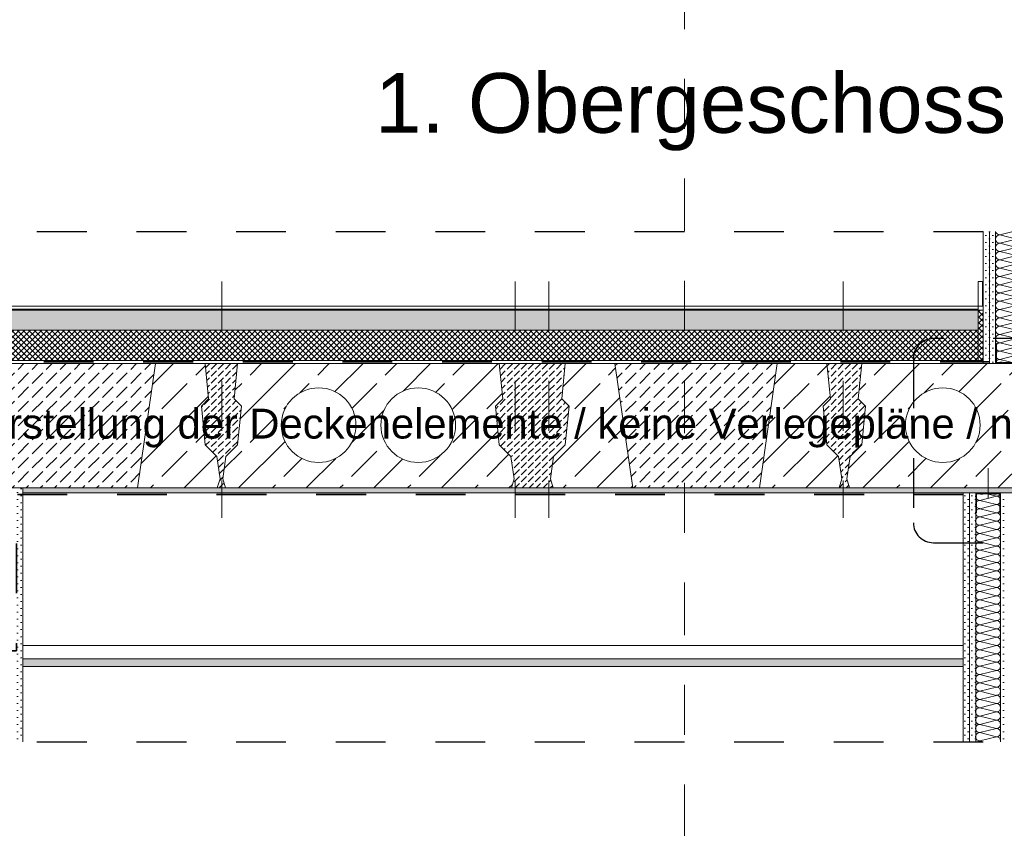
# Model space of a CAD drawing. Header units: metres. Extents: x 39.6 to 62.6, y -3.3 to 8.
# Tile 5 of 48: x 42.4 to 44.4, y 2.3 to 3.9. Entities that reach past the tile are written whole.
import ezdxf

# ---------------------------------------------------------------- set-up
doc = ezdxf.new("R2010")
doc.units = ezdxf.units.M
doc.header["$MEASUREMENT"] = 0
for name, pattern in [('Achse', [0.08, 0.04, -0.02, 0, -0.02]), ('Punktlinie eng', [0.015, 0.005, -0.01]), ('Schnittlinie', [0.12, 0.06, -0.03, 0, -0.03]), ('Strichlinie doppelt', [0.218722, 0.105833, -0.042333, 0.028222, -0.042333]), ('Strichlinie eng', [0.046, 0.03, -0.016])]:
    doc.linetypes.add(name, pattern=pattern)
for name, color, linetype in [('152 - Bemaßung_ Beschriftung.Ausbau', 7, 'Continuous'), ('208 - Marker.Detail', 7, 'Continuous'), ('301 - Elemente.Linie', 7, 'Continuous'), ('302 - Elemente.Schraffur', 7, 'Continuous'), ('451 - Universal.Achsen Raster', 7, 'Continuous'), ('603 - Struktur.Bodenplatte_ Decke Roh', 7, 'Continuous'), ('605 - Struktur.Wand Innen', 7, 'Continuous'), ('650 - Abdeckung.Fußboden Aufbau', 7, 'Continuous'), ('660 - Unterkonstruktion.Trockenbau', 7, 'Continuous'), ('Neubau_606 - Struktur.Wand Innen Ausbau', 7, 'Continuous'), ('Neubau_651 - Abdeckung.Decke abgehängt_ bekleidet', 7, 'Continuous'), ('Neubau_660 - Unterkonstruktion.Trockenbau', 7, 'Continuous'), ('Neubau_802 - HKLSE.Sanitär', 7, 'Continuous')]:
    doc.layers.add(name, color=color, linetype=linetype)
doc.styles.add('ERSTELLTER_STIL_1', font='txt')
pattern_1 = [(45, (0, 0), (-0.0056568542, 0.0056568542), []), (135, (0, 0), (0.0056568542, 0.0056568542), [])]
pattern_2 = [(45, (0, 0), (-0.0070710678, 0.0070710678), [0, -0.01])]
pattern_3 = [(45, (0, 0), (-0.014142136, 0.014142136), [0.015, -0.005]), (45, (5e-18, 0.014142), (-0.014142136, 0.014142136), [0.015, -0.005])]

# ---------------------------------------------------------------- blocks, each defined once
blk = doc.blocks.new('*X4')
at = {"layer": 'Neubau_606 - Struktur.Wand Innen Ausbau', "color": 1, "linetype": 'Continuous', "lineweight": 5}
for p, q in [((44.3567, 2.9833), (44.33, 2.99)), ((44.3567, 2.9833), (44.3233, 2.975)), ((44.3567, 2.9667), (44.3233, 2.975)), ((44.3567, 2.9667), (44.3233, 2.9583)), ((44.3567, 2.95), (44.3233, 2.9583)), ((44.3567, 2.95), (44.3233, 2.9417)), ((44.3567, 2.9333), (44.3233, 2.9417)), ((44.3567, 2.9333), (44.3233, 2.925)), ((44.3567, 2.9167), (44.3233, 2.925)), ((44.3567, 2.9167), (44.3233, 2.9083)), ((44.3567, 2.9), (44.3233, 2.9083)), ((44.3567, 2.9), (44.3233, 2.8917)), ((44.3567, 2.8833), (44.3233, 2.8917)), ((44.3567, 2.8833), (44.3233, 2.875)), ((44.3567, 2.8667), (44.3233, 2.875)), ((44.3567, 2.8667), (44.3233, 2.8583)), ((44.3567, 2.85), (44.3233, 2.8583)), ((44.3567, 2.85), (44.3233, 2.8417)), ((44.3567, 2.8333), (44.3233, 2.8417)), ((44.3567, 2.8333), (44.3233, 2.825)), ((44.3567, 2.8167), (44.3233, 2.825)), ((44.3567, 2.8167), (44.3233, 2.8083)), ((44.3567, 2.8), (44.3233, 2.8083)), ((44.3567, 2.8), (44.3233, 2.7917)), ((44.3567, 2.7833), (44.3233, 2.7917)), ((44.3567, 2.7833), (44.3233, 2.775)), ((44.3567, 2.7667), (44.3233, 2.775)), ((44.3567, 2.7667), (44.3233, 2.7583)), ((44.3567, 2.75), (44.3233, 2.7583)), ((44.3567, 2.75), (44.3233, 2.7417)), ((44.3567, 2.7333), (44.3233, 2.7417)), ((44.3567, 2.7333), (44.3233, 2.725)), ((44.3567, 2.7167), (44.3233, 2.725)), ((44.3567, 2.7167), (44.3233, 2.7083)), ((44.3567, 2.7), (44.3233, 2.7083)), ((44.3567, 2.7), (44.3233, 2.6917)), ((44.3567, 2.6833), (44.3233, 2.6917)), ((44.3567, 2.6833), (44.3233, 2.675)), ((44.3567, 2.6667), (44.3233, 2.675)), ((44.3567, 2.6667), (44.3233, 2.6583)), ((44.3567, 2.65), (44.3233, 2.6583)), ((44.3567, 2.65), (44.3233, 2.6417)), ((44.3567, 2.6333), (44.3233, 2.6417)), ((44.3567, 2.6333), (44.3233, 2.625)), ((44.3567, 2.6167), (44.3233, 2.625)), ((44.3567, 2.6167), (44.3233, 2.6083)), ((44.3567, 2.6), (44.3233, 2.6083)), ((44.3567, 2.6), (44.3233, 2.5917)), ((44.3567, 2.5833), (44.3233, 2.5917)), ((44.3567, 2.5833), (44.3233, 2.575)), ((44.3567, 2.5667), (44.3233, 2.575)), ((44.3567, 2.5667), (44.3233, 2.5583)), ((44.3567, 2.55), (44.3233, 2.5583)), ((44.3567, 2.55), (44.3233, 2.5417)), ((44.3567, 2.5333), (44.3233, 2.5417)), ((44.3567, 2.5333), (44.3233, 2.525)), ((44.3567, 2.5167), (44.3233, 2.525)), ((44.3567, 2.5167), (44.3233, 2.5083)), ((44.3567, 2.5), (44.3233, 2.5083)), ((44.3567, 2.5), (44.3233, 2.4917)), ((44.33, 2.49), (44.3233, 2.4917))]:
    blk.add_line(p, q, dxfattribs=at)
for centre, start, end in [((44.3233, 2.9833), 126.8821, 180), ((44.3567, 2.9917), 270, 348.4555), ((44.3233, 2.9833), 180, 270), ((44.3233, 2.9667), 90, 180), ((44.3233, 2.9667), 180, 270), ((44.3567, 2.975), 0, 90), ((44.3567, 2.975), 270, 0), ((44.3567, 2.9583), 0, 90), ((44.3233, 2.95), 90, 180), ((44.3233, 2.95), 180, 270), ((44.3567, 2.9583), 270, 0), ((44.3567, 2.9417), 0, 90), ((44.3233, 2.9333), 90, 180), ((44.3233, 2.9333), 180, 270), ((44.3567, 2.9417), 270, 0), ((44.3567, 2.925), 0, 90), ((44.3233, 2.9167), 90, 180), ((44.3233, 2.9167), 180, 270), ((44.3233, 2.9), 90, 180), ((44.3567, 2.925), 270, 0), ((44.3567, 2.9083), 0, 90), ((44.3567, 2.9083), 270, 0), ((44.3233, 2.9), 180, 270), ((44.3233, 2.8833), 90, 180), ((44.3567, 2.8917), 0, 90), ((44.3567, 2.8917), 270, 0), ((44.3233, 2.8833), 180, 270), ((44.3233, 2.8667), 90, 180), ((44.3567, 2.875), 0, 90), ((44.3567, 2.875), 270, 0), ((44.3233, 2.8667), 180, 270), ((44.3233, 2.85), 90, 180), ((44.3233, 2.85), 180, 270), ((44.3567, 2.8583), 0, 90), ((44.3567, 2.8583), 270, 0), ((44.3567, 2.8417), 0, 90), ((44.3233, 2.8333), 90, 180), ((44.3233, 2.8333), 180, 270), ((44.3567, 2.8417), 270, 0), ((44.3567, 2.825), 0, 90), ((44.3233, 2.8167), 90, 180), ((44.3233, 2.8167), 180, 270), ((44.3233, 2.8), 90, 180), ((44.3567, 2.825), 270, 0), ((44.3567, 2.8083), 0, 90), ((44.3567, 2.8083), 270, 0), ((44.3233, 2.8), 180, 270), ((44.3233, 2.7833), 90, 180), ((44.3567, 2.7917), 0, 90), ((44.3567, 2.7917), 270, 0), ((44.3233, 2.7833), 180, 270), ((44.3233, 2.7667), 90, 180), ((44.3567, 2.775), 0, 90), ((44.3567, 2.775), 270, 0), ((44.3233, 2.7667), 180, 270), ((44.3233, 2.75), 90, 180), ((44.3233, 2.75), 180, 270), ((44.3567, 2.7583), 0, 90), ((44.3567, 2.7583), 270, 0), ((44.3567, 2.7417), 0, 90), ((44.3233, 2.7333), 90, 180), ((44.3233, 2.7333), 180, 270), ((44.3567, 2.7417), 270, 0), ((44.3567, 2.725), 0, 90), ((44.3233, 2.7167), 90, 180), ((44.3233, 2.7167), 180, 270), ((44.3567, 2.725), 270, 0), ((44.3567, 2.7083), 0, 90), ((44.3233, 2.7), 90, 180), ((44.3233, 2.7), 180, 270), ((44.3233, 2.6833), 90, 180), ((44.3567, 2.7083), 270, 0), ((44.3567, 2.6917), 0, 90), ((44.3567, 2.6917), 270, 0), ((44.3233, 2.6833), 180, 270), ((44.3233, 2.6667), 90, 180), ((44.3567, 2.675), 0, 90), ((44.3567, 2.675), 270, 0), ((44.3233, 2.6667), 180, 270), ((44.3233, 2.65), 90, 180), ((44.3233, 2.65), 180, 270), ((44.3567, 2.6583), 0, 90), ((44.3567, 2.6583), 270, 0), ((44.3567, 2.6417), 0, 90), ((44.3233, 2.6333), 90, 180), ((44.3233, 2.6333), 180, 270), ((44.3567, 2.6417), 270, 0), ((44.3567, 2.625), 0, 90), ((44.3233, 2.6167), 90, 180), ((44.3233, 2.6167), 180, 270), ((44.3567, 2.625), 270, 0), ((44.3567, 2.6083), 0, 90), ((44.3233, 2.6), 90, 180), ((44.3233, 2.6), 180, 270), ((44.3233, 2.5833), 90, 180), ((44.3567, 2.6083), 270, 0), ((44.3567, 2.5917), 0, 90), ((44.3567, 2.5917), 270, 0), ((44.3233, 2.5833), 180, 270), ((44.3233, 2.5667), 90, 180), ((44.3567, 2.575), 0, 90), ((44.3567, 2.575), 270, 0), ((44.3233, 2.5667), 180, 270), ((44.3233, 2.55), 90, 180), ((44.3567, 2.5583), 0, 90), ((44.3567, 2.5583), 270, 0), ((44.3233, 2.55), 180, 270), ((44.3233, 2.5333), 90, 180), ((44.3233, 2.5333), 180, 270), ((44.3567, 2.5417), 0, 90), ((44.3567, 2.5417), 270, 0), ((44.3567, 2.525), 0, 90), ((44.3233, 2.5167), 90, 180), ((44.3233, 2.5167), 180, 270), ((44.3567, 2.525), 270, 0), ((44.3567, 2.5083), 0, 90), ((44.3233, 2.5), 90, 180), ((44.3233, 2.5), 180, 270), ((44.3233, 2.4833), 90, 126.8801), ((44.3567, 2.5083), 270, 0), ((44.3567, 2.4917), 0, 90), ((44.3567, 2.4917), 348.4568, 0)]:
    blk.add_arc(centre, 0.00833, start, end, dxfattribs=at)
blk = doc.blocks.new('*X33')
at = {"layer": 'Neubau_606 - Struktur.Wand Innen Ausbau', "color": 1, "linetype": 'Continuous', "lineweight": 5}
for p, q in [((44.39, 3.515), (44.3633, 3.5083)), ((44.3967, 3.5), (44.3633, 3.5083)), ((44.3967, 3.5), (44.3633, 3.4917)), ((44.3967, 3.4833), (44.3633, 3.4917)), ((44.3967, 3.4833), (44.3633, 3.475)), ((44.3967, 3.4667), (44.3633, 3.475)), ((44.3967, 3.4667), (44.3633, 3.4583)), ((44.3967, 3.45), (44.3633, 3.4583)), ((44.3967, 3.45), (44.3633, 3.4417)), ((44.3967, 3.4333), (44.3633, 3.4417)), ((44.3967, 3.4333), (44.3633, 3.425)), ((44.3967, 3.4167), (44.3633, 3.425)), ((44.3967, 3.4167), (44.3633, 3.4083)), ((44.3967, 3.4), (44.3633, 3.4083)), ((44.3967, 3.4), (44.3633, 3.3917)), ((44.3967, 3.3833), (44.3633, 3.3917)), ((44.3967, 3.3833), (44.3633, 3.375)), ((44.3967, 3.3667), (44.3633, 3.375)), ((44.3967, 3.3667), (44.3633, 3.3583)), ((44.3967, 3.35), (44.3633, 3.3583)), ((44.3967, 3.35), (44.3633, 3.3417)), ((44.3967, 3.3333), (44.3633, 3.3417)), ((44.3967, 3.3333), (44.3633, 3.325)), ((44.3967, 3.3167), (44.3633, 3.325)), ((44.3967, 3.3167), (44.3633, 3.3083)), ((44.3967, 3.3), (44.3633, 3.3083)), ((44.3967, 3.3), (44.3633, 3.2917)), ((44.3967, 3.2833), (44.3633, 3.2917)), ((44.3967, 3.2833), (44.3633, 3.275)), ((44.3967, 3.2667), (44.3633, 3.275)), ((44.3967, 3.2667), (44.3633, 3.2583)), ((44.3967, 3.25), (44.3633, 3.2583))]:
    blk.add_line(p, q, dxfattribs=at)
for centre, start, end in [((44.3633, 3.5), 90, 180), ((44.3633, 3.5), 180, 270), ((44.3633, 3.5167), 191.5368, 270), ((44.3967, 3.5083), 270, 0), ((44.3967, 3.4917), 0, 90), ((44.3967, 3.5083), 0, 53.1303), ((44.3633, 3.4833), 90, 180), ((44.3633, 3.4833), 180, 270), ((44.3967, 3.4917), 270, 0), ((44.3967, 3.475), 0, 90), ((44.3633, 3.4667), 90, 180), ((44.3633, 3.4667), 180, 270), ((44.3967, 3.475), 270, 0), ((44.3967, 3.4583), 0, 90), ((44.3633, 3.45), 90, 180), ((44.3633, 3.45), 180, 270), ((44.3633, 3.4333), 90, 180), ((44.3967, 3.4583), 270, 0), ((44.3967, 3.4417), 0, 90), ((44.3967, 3.4417), 270, 0), ((44.3633, 3.4333), 180, 270), ((44.3633, 3.4167), 90, 180), ((44.3967, 3.425), 0, 90), ((44.3967, 3.425), 270, 0), ((44.3633, 3.4167), 180, 270), ((44.3633, 3.4), 90, 180), ((44.3967, 3.4083), 0, 90), ((44.3967, 3.4083), 270, 0), ((44.3633, 3.4), 180, 270), ((44.3633, 3.3833), 90, 180), ((44.3633, 3.3833), 180, 270), ((44.3967, 3.3917), 0, 90), ((44.3967, 3.3917), 270, 0), ((44.3967, 3.375), 0, 90), ((44.3633, 3.3667), 90, 180), ((44.3633, 3.3667), 180, 270), ((44.3967, 3.375), 270, 0), ((44.3967, 3.3583), 0, 90), ((44.3633, 3.35), 90, 180), ((44.3633, 3.35), 180, 270), ((44.3633, 3.3333), 90, 180), ((44.3967, 3.3583), 270, 0), ((44.3967, 3.3417), 0, 90), ((44.3967, 3.3417), 270, 0), ((44.3633, 3.3333), 180, 270), ((44.3633, 3.3167), 90, 180), ((44.3967, 3.325), 0, 90), ((44.3967, 3.325), 270, 0), ((44.3633, 3.3167), 180, 270), ((44.3633, 3.3), 90, 180), ((44.3967, 3.3083), 0, 90), ((44.3967, 3.3083), 270, 0), ((44.3633, 3.3), 180, 270), ((44.3633, 3.2833), 90, 180), ((44.3633, 3.2833), 180, 270), ((44.3967, 3.2917), 0, 90), ((44.3967, 3.2917), 270, 0), ((44.3967, 3.275), 0, 90), ((44.3633, 3.2667), 90, 180), ((44.3633, 3.2667), 180, 270), ((44.3967, 3.275), 270, 0), ((44.3967, 3.2583), 0, 90), ((44.3633, 3.25), 90, 180), ((44.3967, 3.2583), 270, 0)]:
    blk.add_arc(centre, 0.00833, start, end, dxfattribs=at)

msp = doc.modelspace()

# ---------------------------------------------------------------- hatches: boundary and pattern name
at = {"layer": '302 - Elemente.Schraffur', "linetype": 'Continuous', "lineweight": 9}
h = msp.add_hatch(dxfattribs=at)
h.set_pattern_fill('Beton__unbewehrt_0001', style=0, pattern_type=2)
h.set_pattern_definition([(45, (42.505, 3.125), (-0.028284, 0.028284), [0.03, -0.01]), (45, (42.505, 3.153284), (-0.028284, 0.028284), [0.03, -0.01])])
h.paths.add_polyline_path([(42.3422, 3.25), (42.6678, 3.25), (42.6321, 3), (42.3779, 3)])
h = msp.add_hatch(dxfattribs=at)
h.set_pattern_fill('Beton__unbewehrt_0001', style=0, pattern_type=2)
h.set_pattern_definition(pattern_3)
h.paths.add_polyline_path([(42.8327, 3.0866), (42.8404, 3.1641), (42.8258, 3.1787), (42.8327, 3.25), (42.7678, 3.25), (42.7747, 3.1787), (42.7601, 3.1641), (42.7678, 3.0866), (42.7911, 3.0634), (42.7975, 3.0183), (42.7921, 3), (42.8084, 3), (42.803, 3.0183), (42.8094, 3.0634)])
h = msp.add_hatch(dxfattribs=at)
h.set_pattern_fill('Beton__unbewehrt_0001', style=0, pattern_type=2)
h.set_pattern_definition(pattern_3)
h.paths.add_polyline_path([(43.3506, 3.1641), (43.3583, 3.0866), (43.3816, 3.0634), (43.388, 3.0183), (43.3826, 3), (43.4664, 3), (43.461, 3.0183), (43.4674, 3.0634), (43.4907, 3.0866), (43.4984, 3.1641), (43.4838, 3.1787), (43.4907, 3.25), (43.3583, 3.25), (43.3652, 3.1787)])
h = msp.add_hatch(dxfattribs=at)
h.set_pattern_fill('Beton__unbewehrt_0001', style=0, pattern_type=2)
h.set_pattern_definition([(45, (43.7535, 3.125), (-0.028284, 0.028284), [0.03, -0.01]), (45, (43.7535, 3.153284), (-0.028284, 0.028284), [0.03, -0.01])])
h.paths.add_polyline_path([(43.5907, 3.25), (43.9163, 3.25), (43.8806, 3), (43.6264, 3)])
h = msp.add_hatch(dxfattribs=at)
h.set_pattern_fill('Beton__unbewehrt_0001', style=0, pattern_type=2)
h.set_pattern_definition(pattern_3)
h.paths.add_polyline_path([(44.0862, 3.0866), (44.0939, 3.1641), (44.0793, 3.1787), (44.0862, 3.25), (44.0163, 3.25), (44.0232, 3.1787), (44.0086, 3.1641), (44.0163, 3.0866), (44.0396, 3.0634), (44.046, 3.0183), (44.0406, 3), (44.0619, 3), (44.0565, 3.0183), (44.0629, 3.0634)])
at = {"layer": '603 - Struktur.Bodenplatte_ Decke Roh', "linetype": 'Continuous', "lineweight": 9}
h = msp.add_hatch(dxfattribs=at)
h.set_pattern_fill('Beton__Stahlbeton_0001', style=0, pattern_type=2)
h.set_pattern_definition([(45, (42.71479, 3.125), (-0.06788, 0.06788), []), (45, (42.68085, 3.15894), (-0.06788, 0.06788), [0.072, -0.024])])
h.paths.add_polyline_path([(42.6321, 3), (42.7921, 3), (42.7975, 3.0183), (42.7911, 3.0634), (42.7678, 3.0866), (42.7601, 3.1641), (42.7747, 3.1787), (42.7678, 3.25), (42.6678, 3.25)])
h = msp.add_hatch(dxfattribs=at)
h.set_pattern_fill('Beton__Stahlbeton_0001', style=0, pattern_type=2)
h.set_pattern_definition([(45, (43.0955, 3.125), (-0.067882, 0.067882), []), (45, (43.06156, 3.15894), (-0.067882, 0.067882), [0.072, -0.024])])
h.paths.add_polyline_path([(42.8327, 3.25), (42.8258, 3.1787), (42.8404, 3.1641), (42.8327, 3.0866), (42.8094, 3.0634), (42.803, 3.0183), (42.8084, 3), (43.3826, 3), (43.388, 3.0183), (43.3816, 3.0634), (43.3583, 3.0866), (43.3506, 3.1641), (43.3652, 3.1787), (43.3583, 3.25)])
h.paths.add_polyline_path([(42.9205, 3.1261, 1), (43.0705, 3.1261, 1)], flags=0)
h.paths.add_polyline_path([(43.1205, 3.1261, 1), (43.2705, 3.1261, 1)], flags=0)
h = msp.add_hatch(dxfattribs=at)
h.set_pattern_fill('Beton__Stahlbeton_0001', style=0, pattern_type=2)
h.set_pattern_definition([(45, (43.54371, 3.125), (-0.06788, 0.06788), []), (45, (43.50976, 3.15894), (-0.06788, 0.06788), [0.072, -0.024])])
h.paths.add_polyline_path([(43.6264, 3), (43.4664, 3), (43.461, 3.0183), (43.4674, 3.0634), (43.4907, 3.0866), (43.4984, 3.1641), (43.4838, 3.1787), (43.4907, 3.25), (43.5907, 3.25)])
h = msp.add_hatch(dxfattribs=at)
h.set_pattern_fill('Beton__Stahlbeton_0001', style=0, pattern_type=2)
h.set_pattern_definition([(45, (43.96329, 3.125), (-0.06788, 0.06788), []), (45, (43.92935, 3.15894), (-0.06788, 0.06788), [0.072, -0.024])])
h.paths.add_polyline_path([(43.8806, 3), (44.0406, 3), (44.046, 3.0183), (44.0396, 3.0634), (44.0163, 3.0866), (44.0086, 3.1641), (44.0232, 3.1787), (44.0163, 3.25), (43.9163, 3.25)])
h = msp.add_hatch(dxfattribs=at)
h.set_pattern_fill('Beton__Stahlbeton_0001', style=0, pattern_type=2)
h.set_pattern_definition([(45, (44.349, 3.125), (-0.067882, 0.067882), []), (45, (44.31506, 3.15894), (-0.067882, 0.067882), [0.072, -0.024])])
h.paths.add_polyline_path([(44.0862, 3.25), (44.0793, 3.1787), (44.0939, 3.1641), (44.0862, 3.0866), (44.0629, 3.0634), (44.0565, 3.0183), (44.0619, 3), (44.6361, 3), (44.6415, 3.0183), (44.6351, 3.0634), (44.6118, 3.0866), (44.6041, 3.1641), (44.6187, 3.1787), (44.6118, 3.25)])
h.paths.add_polyline_path([(44.174, 3.1261, 1), (44.324, 3.1261, 1)], flags=0)
h.paths.add_polyline_path([(44.374, 3.1261, 1), (44.524, 3.1261, 1)], flags=0)
at = {"layer": '603 - Struktur.Bodenplatte_ Decke Roh', "linetype": 'Continuous', "lineweight": 5}
h = msp.add_hatch(dxfattribs=at)
h.set_pattern_fill('Gips_0001', style=0, pattern_type=2)
h.set_pattern_definition(pattern_2)
h.paths.add_polyline_path([(47.63, 3), (42.4015, 3), (42.4015, 2.99), (47.63, 2.99)])
at = {"layer": '650 - Abdeckung.Fußboden Aufbau', "linetype": 'Continuous', "lineweight": 5}
h = msp.add_hatch(dxfattribs=at)
h.set_pattern_fill('Beton__unbewehrt_0001', color=1, style=0, pattern_type=2)
h.set_pattern_definition(pattern_3)
h.paths.add_polyline_path([(44.32, 3.357), (44.32, 3.317), (42.235, 3.317), (42.235, 3.357)])
h = msp.add_hatch(dxfattribs=at)
h.set_pattern_fill('Dämmung__hart_2_0001', color=1, style=0, pattern_type=2)
h.set_pattern_definition(pattern_1)
h.paths.add_polyline_path([(44.32, 3.256), (44.33, 3.256), (44.33, 3.357), (44.32, 3.357)])
h = msp.add_hatch(dxfattribs=at)
h.set_pattern_fill('Dämmung__hart_2_0001', color=1, style=0, pattern_type=2)
h.set_pattern_definition(pattern_1)
h.paths.add_polyline_path([(44.32, 3.317), (44.32, 3.256), (42.235, 3.256), (42.235, 3.317)])
at = {"layer": 'Neubau_606 - Struktur.Wand Innen Ausbau', "linetype": 'Continuous', "lineweight": 5}
h = msp.add_hatch(dxfattribs=at)
h.set_pattern_fill('Gips_0001', style=0, pattern_type=2)
h.set_pattern_definition(pattern_2)
h.paths.add_polyline_path([(44.33, 3.25), (44.3425, 3.25), (44.3425, 3.515), (44.33, 3.515)])
h = msp.add_hatch(dxfattribs=at)
h.set_pattern_fill('Gips_0001', style=0, pattern_type=2)
h.set_pattern_definition(pattern_2)
h.paths.add_polyline_path([(44.3425, 3.25), (44.355, 3.25), (44.355, 3.515), (44.3425, 3.515)])
h = msp.add_hatch(dxfattribs=at)
h.set_pattern_fill('Gips_0001', style=0, pattern_type=2)
h.set_pattern_definition(pattern_2)
h.paths.add_polyline_path([(42.4015, 2.49), (42.4015, 3), (42.389, 3), (42.389, 2.49)])
h = msp.add_hatch(dxfattribs=at)
h.set_pattern_fill('Gips_0001', style=0, pattern_type=2)
h.set_pattern_definition(pattern_2)
h.paths.add_polyline_path([(44.3025, 2.99), (44.29, 2.99), (44.29, 2.49), (44.3025, 2.49)])
h = msp.add_hatch(dxfattribs=at)
h.set_pattern_fill('Gips_0001', style=0, pattern_type=2)
h.set_pattern_definition(pattern_2)
h.paths.add_polyline_path([(44.315, 2.99), (44.3025, 2.99), (44.3025, 2.49), (44.315, 2.49)])
h = msp.add_hatch(dxfattribs=at)
h.set_pattern_fill('Gips_0001', style=0, pattern_type=2)
h.set_pattern_definition(pattern_2)
h.paths.add_polyline_path([(44.3775, 2.99), (44.365, 2.99), (44.365, 2.49), (44.3775, 2.49)])
at = {"layer": 'Neubau_651 - Abdeckung.Decke abgehängt_ bekleidet', "linetype": 'Continuous', "lineweight": 5}
h = msp.add_hatch(dxfattribs=at)
h.set_pattern_fill('Gips_0001', style=0, pattern_type=2)
h.set_pattern_definition(pattern_2)
h.paths.add_polyline_path([(44.29, 2.6415), (44.29, 2.6565), (42.4015, 2.6565), (42.4015, 2.6415)])

# ---------------------------------------------------------------- linework, layer by layer
at = {"layer": '208 - Marker.Detail', "color": 30, "linetype": 'Punktlinie eng', "lineweight": 25, "true_color": 0xff6e00}
for p, q in [((44.45, 3.3), (44.23, 3.3)), ((44.19, 3.26), (44.19, 2.93)), ((44.23, 2.89), (44.45, 2.89))]:
    msp.add_line(p, q, dxfattribs=at)
for centre, start, end in [((44.23, 3.26), 90, 180), ((44.23, 2.93), 180, 270)]:
    msp.add_arc(centre, 0.04, start, end, dxfattribs=at)
at = {"layer": '301 - Elemente.Linie', "color": 7, "linetype": 'Schnittlinie', "lineweight": 25}
for p, q in [((39.63, 3.515), (47.63, 3.515)), ((39.63, 2.49), (47.63, 2.49))]:
    msp.add_line(p, q, dxfattribs=at)
at = {"layer": '301 - Elemente.Linie', "color": 7, "linetype": 'Achse', "lineweight": 18}
for p, q in [((42.801, 3.415), (42.801, 2.94)), ((43.39, 3.415), (43.39, 2.94)), ((43.458, 3.415), (43.458, 2.94)), ((44.049, 3.415), (44.049, 2.94))]:
    msp.add_line(p, q, dxfattribs=at)
at = {"layer": '301 - Elemente.Linie', "color": 92, "linetype": 'Strichlinie eng', "lineweight": 35, "true_color": 0x00be00, "flags": 128}
for points in [[(40.2033, 3.4132), (40.2033, 3.2534), (47.1573, 3.2534), (47.1573, 3.4132)], [(47.0408, 2.9365), (47.0408, 2.9865), (42.389, 2.9865), (42.389, 2.6724), (42.1844, 2.6724), (42.1844, 2.9865), (40.444, 2.9865), (40.444, 2.5973), (40.2034, 2.5973), (40.2034, 2.5473)]]:
    msp.add_lwpolyline(points, dxfattribs=at)
at = {"layer": '301 - Elemente.Linie', "color": 1, "linetype": 'Continuous', "lineweight": 13, "flags": 128}
msp.add_lwpolyline([(44.32, 3.365), (44.3289, 3.365), (44.3289, 3.415), (44.32, 3.415)], close=True, dxfattribs=at)
at = {"layer": '302 - Elemente.Schraffur', "color": 7, "linetype": 'Continuous', "lineweight": 13, "flags": 128}
for points in [[(42.3422, 3.25), (42.6678, 3.25), (42.6321, 3), (42.3779, 3)], [(42.8327, 3.0866), (42.8404, 3.1641), (42.8258, 3.1787), (42.8327, 3.25), (42.7678, 3.25), (42.7747, 3.1787), (42.7601, 3.1641), (42.7678, 3.0866), (42.7911, 3.0634), (42.7975, 3.0183), (42.7921, 3), (42.8084, 3), (42.803, 3.0183), (42.8094, 3.0634)], [(43.3506, 3.1641), (43.3583, 3.0866), (43.3816, 3.0634), (43.388, 3.0183), (43.3826, 3), (43.4664, 3), (43.461, 3.0183), (43.4674, 3.0634), (43.4907, 3.0866), (43.4984, 3.1641), (43.4838, 3.1787), (43.4907, 3.25), (43.3583, 3.25), (43.3652, 3.1787)], [(43.5907, 3.25), (43.9163, 3.25), (43.8806, 3), (43.6264, 3)], [(44.0862, 3.0866), (44.0939, 3.1641), (44.0793, 3.1787), (44.0862, 3.25), (44.0163, 3.25), (44.0232, 3.1787), (44.0086, 3.1641), (44.0163, 3.0866), (44.0396, 3.0634), (44.046, 3.0183), (44.0406, 3), (44.0619, 3), (44.0565, 3.0183), (44.0629, 3.0634)]]:
    msp.add_lwpolyline(points, close=True, dxfattribs=at)
at = {"layer": '451 - Universal.Achsen Raster', "color": 160, "linetype": 'Strichlinie doppelt', "lineweight": 9, "true_color": 0x3232ff}
msp.add_line((43.73, 7.68), (43.73, 0.92), dxfattribs=at)
at = {"layer": '603 - Struktur.Bodenplatte_ Decke Roh', "color": 7, "linetype": 'Continuous', "lineweight": 13}
for p, q in [((47.63, 3.25), (39.63, 3.25)), ((47.63, 3), (39.63, 3))]:
    msp.add_line(p, q, dxfattribs=at)
at = {"layer": '603 - Struktur.Bodenplatte_ Decke Roh', "color": 1, "linetype": 'Continuous', "lineweight": 13}
msp.add_line((44.33, 3.256), (42.225, 3.256), dxfattribs=at)
at = {"layer": '603 - Struktur.Bodenplatte_ Decke Roh', "color": 7, "linetype": 'Continuous', "lineweight": 5}
msp.add_line((44.29, 2.99), (42.4015, 2.99), dxfattribs=at)
at = {"layer": '603 - Struktur.Bodenplatte_ Decke Roh', "color": 7, "linetype": 'Continuous', "lineweight": 13, "flags": 128}
for points in [[(42.6321, 3), (42.7921, 3), (42.7975, 3.0183), (42.7911, 3.0634), (42.7678, 3.0866), (42.7601, 3.1641), (42.7747, 3.1787), (42.7678, 3.25), (42.6678, 3.25)], [(42.8327, 3.25), (42.8258, 3.1787), (42.8404, 3.1641), (42.8327, 3.0866), (42.8094, 3.0634), (42.803, 3.0183), (42.8084, 3), (43.3826, 3), (43.388, 3.0183), (43.3816, 3.0634), (43.3583, 3.0866), (43.3506, 3.1641), (43.3652, 3.1787), (43.3583, 3.25)], [(43.6264, 3), (43.4664, 3), (43.461, 3.0183), (43.4674, 3.0634), (43.4907, 3.0866), (43.4984, 3.1641), (43.4838, 3.1787), (43.4907, 3.25), (43.5907, 3.25)], [(43.8806, 3), (44.0406, 3), (44.046, 3.0183), (44.0396, 3.0634), (44.0163, 3.0866), (44.0086, 3.1641), (44.0232, 3.1787), (44.0163, 3.25), (43.9163, 3.25)], [(44.0862, 3.25), (44.0793, 3.1787), (44.0939, 3.1641), (44.0862, 3.0866), (44.0629, 3.0634), (44.0565, 3.0183), (44.0619, 3), (44.6361, 3), (44.6415, 3.0183), (44.6351, 3.0634), (44.6118, 3.0866), (44.6041, 3.1641), (44.6187, 3.1787), (44.6118, 3.25)]]:
    msp.add_lwpolyline(points, close=True, dxfattribs=at)
for points in [[(42.9205, 3.1261, 1), (43.0705, 3.1261, 1)], [(43.1205, 3.1261, 1), (43.2705, 3.1261, 1)], [(44.174, 3.1261, 1), (44.324, 3.1261, 1)]]:
    msp.add_lwpolyline(points, format="xyb", close=True, dxfattribs=at)
at = {"layer": '603 - Struktur.Bodenplatte_ Decke Roh', "color": 7, "linetype": 'Continuous', "lineweight": 5, "flags": 128}
msp.add_lwpolyline([(44.39, 2.99), (44.3775, 2.99), (44.365, 2.99), (44.315, 2.99), (44.3025, 2.99), (44.29, 2.99)], dxfattribs=at)
at = {"layer": '605 - Struktur.Wand Innen', "color": 1, "linetype": 'Continuous', "lineweight": 13, "flags": 128}
msp.add_lwpolyline([(44.32, 3.365), (44.32, 3.317)], dxfattribs=at)
at = {"layer": '650 - Abdeckung.Fußboden Aufbau', "color": 1, "linetype": 'Continuous', "lineweight": 13}
for p, q in [((42.235, 3.365), (44.32, 3.365)), ((42.235, 3.359), (44.32, 3.359)), ((42.235, 3.357), (44.32, 3.357)), ((42.235, 3.317), (44.32, 3.317))]:
    msp.add_line(p, q, dxfattribs=at)
at = {"layer": '650 - Abdeckung.Fußboden Aufbau', "color": 1, "linetype": 'Continuous', "lineweight": 9, "flags": 128}
msp.add_lwpolyline([(44.32, 3.256), (44.33, 3.256), (44.33, 3.357), (44.32, 3.357)], close=True, dxfattribs=at)
at = {"layer": '660 - Unterkonstruktion.Trockenbau', "color": 1, "linetype": 'Continuous', "lineweight": 13}
msp.add_line((44.34, 2.98), (44.34, 3.04), dxfattribs=at)
at = {"layer": 'Neubau_606 - Struktur.Wand Innen Ausbau', "color": 1, "linetype": 'Continuous', "lineweight": 5}
for p, q in [((44.33, 3.515), (44.33, 3.365)), ((44.3425, 3.515), (44.3425, 3.25)), ((42.4015, 3), (42.4015, 2.49)), ((44.29, 2.99), (44.29, 2.7425)), ((44.3025, 2.99), (44.3025, 2.49)), ((44.315, 2.99), (44.315, 2.49)), ((44.365, 2.99), (44.365, 2.49)), ((44.29, 2.7005), (44.29, 2.49))]:
    msp.add_line(p, q, dxfattribs=at)
at = {"layer": 'Neubau_606 - Struktur.Wand Innen Ausbau', "color": 1, "linetype": 'Continuous', "lineweight": 5, "flags": 128}
for points in [[(44.33, 3.365), (44.33, 3.345), (44.33, 3.27), (44.33, 3.25)], [(44.29, 2.7425), (44.29, 2.7155), (44.29, 2.7005)]]:
    msp.add_lwpolyline(points, dxfattribs=at)
at = {"layer": 'Neubau_651 - Abdeckung.Decke abgehängt_ bekleidet', "color": 1, "linetype": 'Continuous', "lineweight": 5}
for p, q in [((44.29, 2.6835), (42.4015, 2.6835)), ((44.29, 2.6565), (42.4015, 2.6565)), ((44.29, 2.6415), (42.4015, 2.6415))]:
    msp.add_line(p, q, dxfattribs=at)
at = {"layer": 'Neubau_660 - Unterkonstruktion.Trockenbau', "color": 1, "linetype": 'Continuous', "lineweight": 13, "flags": 128}
msp.add_lwpolyline([(44.3895, 3.2517), (44.3705, 3.2517, -0.156603), (44.3695, 3.2521, 0.156603), (44.3674, 3.2527), (44.3656, 3.2527, 0.156603), (44.3635, 3.2521, -0.156603), (44.3625, 3.2517), (44.357, 3.2517, -0.414214), (44.3567, 3.252), (44.3567, 3.29), (44.355, 3.29), (44.355, 3.252, 0.414214), (44.357, 3.25), (44.3625, 3.25, 0.156603), (44.3646, 3.2507, -0.156603), (44.3656, 3.251), (44.3674, 3.251, -0.156603), (44.3684, 3.2507, 0.156603), (44.3705, 3.25), (44.3895, 3.25, 0.156603)], format="xyb", dxfattribs=at)
msp.add_lwpolyline([(44.315, 2.95), (44.315, 2.988, -0.414214), (44.317, 2.99), (44.3225, 2.99, -0.156603), (44.3246, 2.9893, 0.156603), (44.3256, 2.989), (44.3274, 2.989, 0.156603), (44.3284, 2.9893, -0.156603), (44.3305, 2.99), (44.3495, 2.99, -0.156603), (44.3516, 2.9893, 0.156603), (44.3526, 2.989), (44.3544, 2.989, 0.156603), (44.3554, 2.9893, -0.156603), (44.3575, 2.99), (44.363, 2.99, -0.414214), (44.365, 2.988), (44.365, 2.95), (44.3632, 2.95), (44.3632, 2.988, 0.414214), (44.363, 2.9882), (44.3575, 2.9882, 0.156603), (44.3564, 2.9879, -0.156603), (44.3544, 2.9872), (44.3526, 2.9872, -0.156603), (44.3505, 2.9879, 0.156603), (44.3495, 2.9882), (44.3305, 2.9882, 0.156603), (44.3294, 2.9879, -0.156603), (44.3274, 2.9872), (44.3256, 2.9872, -0.156603), (44.3235, 2.9879, 0.156603), (44.3225, 2.9882), (44.317, 2.9882, 0.414214), (44.3167, 2.988), (44.3167, 2.95)], format="xyb", close=True, dxfattribs=at)
at = {"layer": 'Neubau_802 - HKLSE.Sanitär', "color": 1, "linetype": 'Continuous', "lineweight": 9}
msp.add_line((44.355, 3.515), (44.355, 3.25), dxfattribs=at)

# ---------------------------------------------------------------- block references
at = {"layer": 'Neubau_606 - Struktur.Wand Innen Ausbau', "color": 1, "linetype": 'Continuous', "lineweight": 5}
for name in ['*X33', '*X4']:
    msp.add_blockref(name, (0, 0), dxfattribs=at)

# ---------------------------------------------------------------- texts
at = {"layer": '152 - Bemaßung_ Beschriftung.Ausbau', "color": 7, "linetype": 'Continuous', "lineweight": 9, "attachment_point": 7, "style": 'ERSTELLTER_STIL_1'}
for s, insert, char_height in [('\\A1;{\\pql;\\fArial|b0|i0|c0|p38;1\\fArial|b0|i0|c0|p38;. Obergeschoss}', (43.109, 3.6773), 0.12), ('\\A1;{\\pql;\\fArial|b0|i0|c0|p38;schematische Darstellung der Deckenelemente / keine Verlegepläne / nach Aufmaß untere Deckenfugen}', (41.7292, 3.0811), 0.06)]:
    msp.add_mtext(s, dxfattribs=dict(at, insert=insert, char_height=char_height))

doc.saveas('drawing.dxf')
